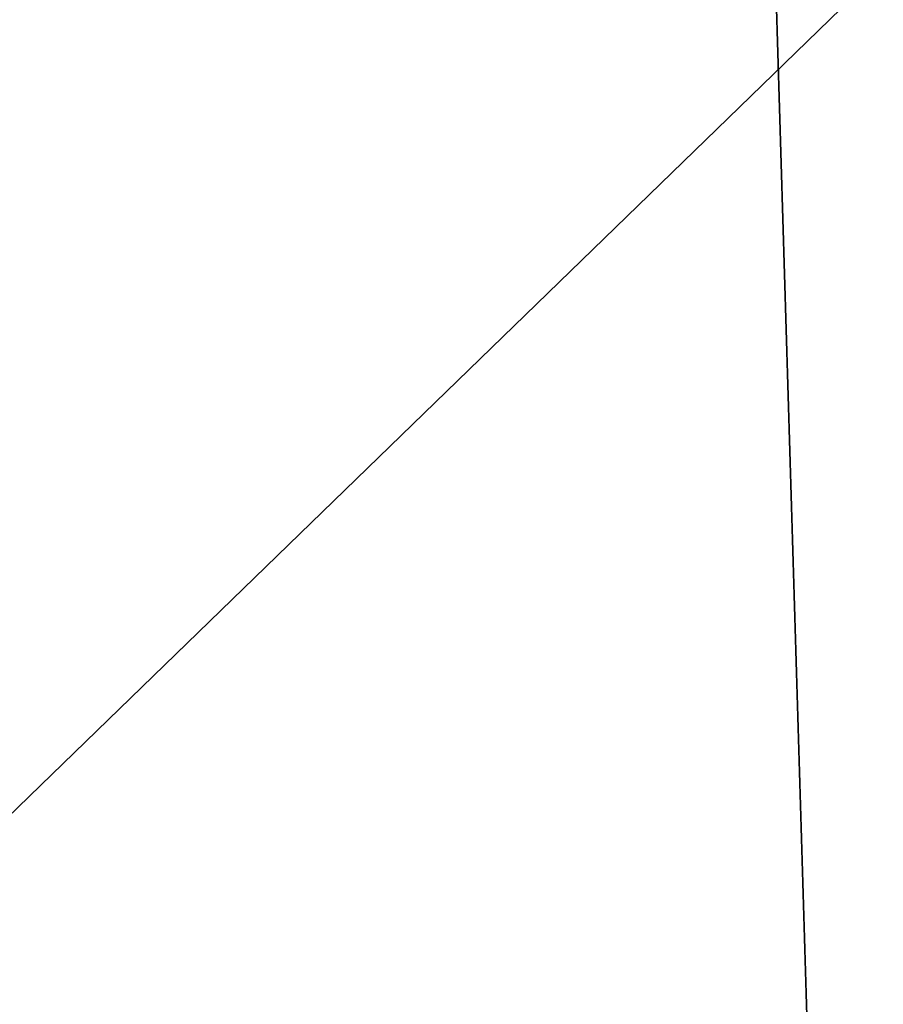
# Model space of a CAD drawing. Header units: millimetres. Extents: x -275 to 275, y -678 to 20.
# Tile 74 of 256: x -2.198 to -2.079, y -71.719 to -71.584. Entities that reach past the tile are written whole.
import ezdxf

# ---------------------------------------------------------------- set-up
doc = ezdxf.new("R2010")
doc.units = ezdxf.units.MM
doc.header["$LTSCALE"] = 65.185185
for name, color, linetype in [('237', 7, 'CONTINUOUS'), ('362', 7, 'CONTINUOUS'), ('378', 7, 'CONTINUOUS'), ('566', 7, 'CONTINUOUS'), ('568', 7, 'CONTINUOUS')]:
    doc.layers.add(name, color=color, linetype=linetype)

msp = doc.modelspace()

# ---------------------------------------------------------------- linework, layer by layer
at = {"layer": '237', "linetype": 'CONTINUOUS'}
for points in [[(-2.02482, -74.85131, -2.96229), (-2.2, -25, -1.35), (-2.63505, -74.85131, -1.35), (-2.02482, -74.85131, -2.96229)], [(-1.87094, -25.60872, -2.45872), (-2.2, -25, -1.35), (-2.02482, -74.85131, -2.96229), (-1.87094, -25.60872, -2.45872)]]:
    msp.add_3dface(points, dxfattribs=at)
at = {"layer": '362', "linetype": 'CONTINUOUS'}
for points in [[(-2, -74.7, 19.85), (-2, 0, 19.85), (-4.05721, -6.35388, 19.03355), (-2, -74.7, 19.85)], [(-2, -74.7, 19.85), (-4.05721, -6.35388, 19.03355), (-4.12132, -74.7, 18.97132), (-2, -74.7, 19.85)]]:
    msp.add_3dface(points, dxfattribs=at)
at = {"layer": '378', "linetype": 'CONTINUOUS'}
for points in [[(-2.34238, -71.5, -6.28562), (-2, -71.5, -6.15), (-2.35076, -71.84043, -6.54475), (-2.34238, -71.5, -6.28562)], [(-2.35076, -71.84043, -6.54475), (-2, -71.5, -6.15), (-2, -71.80199, -6.2515), (-2.35076, -71.84043, -6.54475)]]:
    msp.add_3dface(points, dxfattribs=at)
at = {"layer": '566', "linetype": 'CONTINUOUS'}
for points in [[(-2.09344, -12.78906, 15.05), (-1.90985, -11.7926, 15.84289), (-2.63505, -74.85131, 15.05), (-2.09344, -12.78906, 15.05)], [(-2.63505, -74.85131, 15.05), (-1.90985, -11.7926, 15.84289), (-2.02482, -74.85131, 16.66229), (-2.63505, -74.85131, 15.05)]]:
    msp.add_3dface(points, dxfattribs=at)
at = {"layer": '568', "linetype": 'CONTINUOUS'}
msp.add_3dface([(-2.63505, -74.85131, 15.05), (-2.33719, -40.72058, 14.80198), (-2.09344, -12.78906, 15.05), (-2.63505, -74.85131, 15.05)], dxfattribs=at)

doc.saveas('drawing.dxf')
